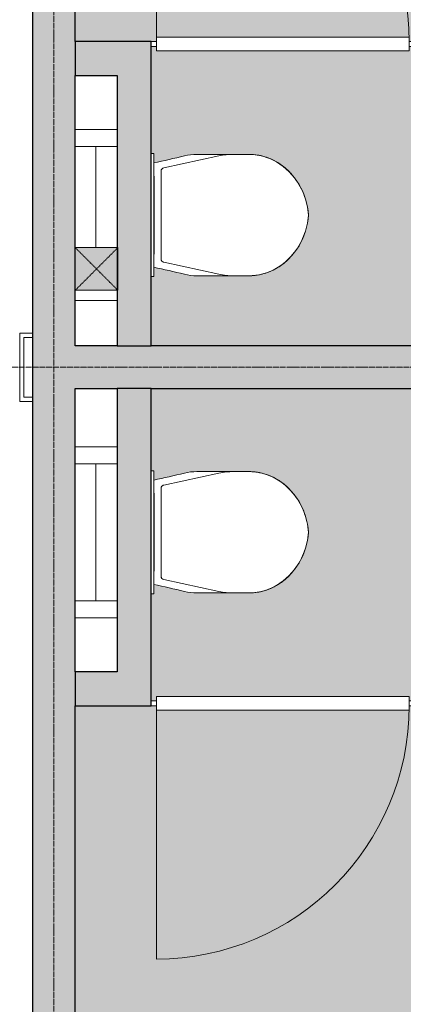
# Model space of a CAD drawing. Header units: millimetres. Extents: x -8912 to 113501, y 3237 to 48799.
# Tile 65 of 137: x 61314 to 62437, y 22237 to 25116. Entities that reach past the tile are written whole.
import ezdxf

# ---------------------------------------------------------------- set-up
doc = ezdxf.new("R2010")
doc.units = ezdxf.units.MM
for name, pattern in [('Hidden', [7.14375, 4.7625, -2.38125]), ('THO_hhidden', [2.5, 1.5, -1]), ('THO_stramienlijn', [20, 17, -1.5, 0, -1.5])]:
    doc.linetypes.add(name, pattern=pattern)
for name, color, linetype, lineweight in [('A-AREA-PATT', 7, 'Continuous', 13), ('A-DOOR', 7, 'Continuous', 13), ('A-GENM', 7, 'Continuous', 13), ('A-WALL', 7, 'Continuous', 25), ('A-WALL-PATT', 7, 'Continuous', 25), ('I-WALL', 7, 'Continuous', 18), ('P-SANR-FIXT', 7, 'Continuous', 13), ('S-COLS', 7, 'Continuous', 13), ('S-GRID', 7, 'Continuous', 13)]:
    doc.layers.add(name, color=color, linetype=linetype, lineweight=lineweight)

# ---------------------------------------------------------------- blocks, each defined once
blk = doc.blocks.new('NLRS_74_PF_UN_wandtoilet combinatie compleet hoog _950x2400_ 0l8atrse_gen_bcb - wandtoilet combinatie compleet hoog _950x2400_-V63-01 1e verdieping _plotview_')
at = {"layer": 'P-SANR-FIXT'}
for p, q in [((-250, -122.5), (-250, 0)), ((200, -122.5), (200, 0)), ((250, 0), (250, -122.5)), ((-95, -60), (150, -60)), ((200, -60), (150, -60)), ((-180, -222.5), (-180, -229.8)), ((-180, -229.8), (-170, -229.8)), ((-180, -229.8), (-179.7, -229.8)), ((170, -229.8), (-170, -229.8)), ((-114, -229.8), (-114, -231)), ((-84.4, -231), (-84.4, -229.8)), ((0.2, -231), (0.2, -229.8)), ((2.1, -229.8), (2.1, -231)), ((84.4, -229.8), (84.4, -231)), ((114, -229.8), (114, -231)), ((170, -229.8), (180, -229.8)), ((179.7, -229.8), (180, -229.8)), ((180, -229.8), (180, -222.5)), ((128.4, -251.5), (-128.4, -251.5)), ((-114, -231), (-84.4, -231)), ((0.2, -231), (-84.4, -231)), ((-0.1, -231), (2.1, -231)), ((84.4, -231), (2.1, -231)), ((84.4, -231), (114, -231)), ((-138.2, -259.4), (-173, -420.9)), ((173, -420.9), (138.2, -259.4)), ((-177.5, -355.9), (-177.5, -365.7)), ((-177.5, -365.7), (-177.5, -463)), ((177.5, -365.7), (177.5, -355.9)), ((177.5, -463), (177.5, -365.7)), ((-177.5, -463), (-177.5, -507)), ((177.5, -507), (177.5, -463))]:
    blk.add_line(p, q, dxfattribs=at)
at = {"layer": 'P-SANR-FIXT', "flags": 128}
for points in [[(-141.3, -610.2), (-145.3, -605), (-149.1, -599.6), (-152.7, -594.1), (-156.1, -588.4), (-159.2, -582.6), (-162.1, -576.7), (-164.8, -570.6), (-167.2, -564.5), (-169.4, -558.3), (-171.3, -551.9), (-172.9, -545.6), (-174.4, -539.1), (-175.5, -532.6), (-176.4, -526.1), (-177, -519.5), (-177.4, -512.9), (-177.5, -507.1)], [(177.5, -507.1), (177.4, -513.6), (177, -520.2), (176.3, -526.8), (175.4, -533.3), (174.2, -539.8), (172.8, -546.3), (171.1, -552.6), (169.1, -559), (166.9, -565.2), (164.5, -571.3), (161.8, -577.3), (158.9, -583.2), (155.7, -589), (152.3, -594.7), (148.7, -600.2), (144.8, -605.6), (141.3, -610.2)], [(-127.2, -625.8), (-132.2, -620.7), (-137, -615.3), (-141.3, -610.2)], [(0, -682.5), (-7.9, -681.9), (-15.8, -680.9), (-23.6, -679.7), (-31.3, -678.1), (-39, -676.2), (-46.6, -674), (-54.2, -671.5), (-61.6, -668.7), (-68.9, -665.7), (-76, -662.3), (-83.1, -658.6), (-89.9, -654.7), (-96.6, -650.5), (-103.2, -646), (-109.5, -641.3), (-115.7, -636.3), (-121.6, -631.1), (-127.2, -625.8)], [(127.2, -625.8), (121.4, -631.3), (115.5, -636.5), (109.3, -641.5), (102.9, -646.2), (96.4, -650.6), (89.7, -654.8), (82.8, -658.8), (75.8, -662.4), (68.6, -665.8), (61.3, -668.8), (53.9, -671.6), (46.4, -674.1), (38.7, -676.3), (31.1, -678.2), (23.3, -679.7), (15.5, -681), (7.6, -681.9), (0, -682.5)], [(141.3, -610.2), (136.6, -615.8), (131.8, -621.1), (127.2, -625.8)]]:
    blk.add_lwpolyline(points, dxfattribs=at)
at = {"layer": 'P-SANR-FIXT'}
for centre, radius, start, end in [((-2407.3, 232.6), 2301.5, 346.1105, 348.4085), ((2407.3, 232.6), 2301.5, 191.5915, 193.8895), ((-128.4, -261.5), 10, 90, 167.8308), ((-128.4, -261.5), 10, 141.8872, 167.8308), ((-128.4, -261.5), 10, 90, 128.9154), ((128.4, -261.5), 10, 12.1692, 90), ((128.4, -261.5), 10, 38.1128, 90), ((-27.5, -355.9), 150, 166.1105, 180), ((27.5, -355.9), 150, 0, 13.8895), ((22.5, -463), 200, 167.8308, 180), ((-22.5, -463), 200, 360, 12.1692), ((-12.5, -507), 165, 180.0039, 209.7886), ((-12.5, -507.1), 165, 180, 193.9933), ((12.4, -507), 165, 330.2114, 359.9961), ((12.5, -507.1), 165, 346.0067, 360), ((-12.5, -507.1), 165, 198.5148, 208.0124), ((12.5, -507.1), 165, 331.9876, 341.4852), ((10, -489.3), 193.4, 211.025, 267.0215), ((-12.5, -507.1), 165, 212.8597, 218.7063), ((-10.1, -489.3), 193.4, 272.9785, 328.975), ((12.5, -507.1), 165, 321.2937, 327.1403), ((-0.8, -497.7), 180, 218.7063, 225.4013), ((11.8, -484.9), 198, 225.4013, 229.9115), ((-11.8, -484.9), 198, 310.4702, 314.5987), ((0.8, -497.7), 180, 314.5987, 321.2937)]:
    blk.add_arc(centre, radius, start, end, dxfattribs=at)
blk = doc.blocks.new('NLRS_74_PF_UN_wandtoilet combinatie compleet hoog _950x2400_ 0l8atrse_gen_bcb - wandtoilet combinatie compleet hoog _950x2400_-V64-01 1e verdieping _plotview_')
at = {"layer": 'P-SANR-FIXT'}
for p, q in [((-177.5, 507), (-177.5, 463)), ((177.5, 463), (177.5, 507)), ((-177.5, 463), (-177.5, 365.7)), ((177.5, 365.7), (177.5, 463)), ((-173, 420.9), (-138.2, 259.4)), ((138.2, 259.4), (173, 420.9)), ((-177.5, 365.7), (-177.5, 355.9)), ((177.5, 355.9), (177.5, 365.7)), ((-128.4, 251.5), (128.4, 251.5)), ((-84.4, 231), (-114, 231)), ((-114, 231), (-114, 229.8)), ((-84.4, 231), (0.2, 231)), ((-84.4, 229.8), (-84.4, 231)), ((2.1, 231), (-0.1, 231)), ((0.2, 229.8), (0.2, 231)), ((2.1, 231), (84.4, 231)), ((2.1, 231), (2.1, 229.8)), ((114, 231), (84.4, 231)), ((84.4, 231), (84.4, 229.8)), ((114, 231), (114, 229.8)), ((-180, 229.8), (-180, 222.5)), ((-179.7, 229.8), (-180, 229.8)), ((-170, 229.8), (-180, 229.8)), ((-170, 229.8), (170, 229.8)), ((180, 229.8), (170, 229.8)), ((180, 229.8), (179.7, 229.8)), ((180, 222.5), (180, 229.8)), ((-250, 0), (-250, 122.5)), ((-200, 122.5), (-200, 0)), ((200, 0), (200, 122.5)), ((250, 122.5), (250, 0)), ((-200, 60), (-150, 60)), ((150, 60), (-150, 60)), ((150, 60), (200, 60))]:
    blk.add_line(p, q, dxfattribs=at)
at = {"layer": 'P-SANR-FIXT', "flags": 128}
for points in [[(-127.2, 625.8), (-121.4, 631.3), (-115.5, 636.5), (-109.3, 641.5), (-102.9, 646.2), (-96.4, 650.6), (-89.7, 654.8), (-82.8, 658.8), (-75.8, 662.4), (-68.6, 665.8), (-61.3, 668.8), (-53.9, 671.6), (-46.4, 674.1), (-38.8, 676.3), (-31.1, 678.2), (-23.3, 679.7), (-15.5, 681), (-7.6, 681.9), (0, 682.5)], [(0, 682.5), (7.9, 681.9), (15.8, 680.9), (23.6, 679.7), (31.3, 678.1), (39, 676.2), (46.6, 674), (54.2, 671.5), (61.6, 668.7), (68.9, 665.7), (76, 662.3), (83.1, 658.6), (89.9, 654.7), (96.6, 650.5), (103.2, 646), (109.5, 641.3), (115.7, 636.3), (121.6, 631.1), (127.2, 625.8)], [(-177.5, 507.1), (-177.4, 513.6), (-177, 520.2), (-176.3, 526.8), (-175.4, 533.3), (-174.2, 539.8), (-172.8, 546.3), (-171.1, 552.6), (-169.1, 559), (-166.9, 565.2), (-164.5, 571.3), (-161.8, 577.3), (-158.9, 583.2), (-155.7, 589), (-152.3, 594.7), (-148.7, 600.2), (-144.8, 605.6), (-141.3, 610.2)], [(-141.3, 610.2), (-136.7, 615.8), (-131.8, 621.1), (-127.2, 625.8)], [(127.2, 625.8), (132.2, 620.7), (137, 615.3), (141.3, 610.2)], [(141.3, 610.2), (145.3, 605), (149.1, 599.6), (152.7, 594.1), (156, 588.4), (159.2, 582.6), (162.1, 576.7), (164.8, 570.6), (167.2, 564.5), (169.3, 558.3), (171.3, 551.9), (172.9, 545.6), (174.4, 539.1), (175.5, 532.6), (176.4, 526.1), (177, 519.5), (177.4, 512.9), (177.5, 507.1)]]:
    blk.add_lwpolyline(points, dxfattribs=at)
at = {"layer": 'P-SANR-FIXT'}
for centre, radius, start, end in [((10, 489.3), 193.4, 92.9785, 148.975), ((-10.1, 489.3), 193.4, 31.025, 87.0215), ((11.8, 484.9), 198, 130.0885, 134.5987), ((-11.8, 484.9), 198, 45.4013, 49.9115), ((-12.5, 507.1), 165, 141.2937, 147.1403), ((-0.8, 497.7), 180, 134.5987, 141.2937), ((0.8, 497.7), 180, 38.7063, 45.4013), ((12.5, 507.1), 165, 32.8597, 38.7063), ((-12.5, 507), 165, 150.2114, 179.9961), ((-12.5, 507.1), 165, 151.9876, 161.4852), ((12.4, 507), 165, 0.0039, 29.7886), ((12.5, 507.1), 165, 18.5148, 28.0124), ((-12.5, 507.1), 165, 166.0067, 180), ((12.5, 507.1), 165, 360, 13.9933), ((22.5, 463), 200, 180, 192.1692), ((-22.5, 463), 200, 347.8308, 0), ((-27.5, 355.9), 150, 180, 193.8895), ((27.5, 355.9), 150, 346.1105, 360), ((-2407.3, -232.6), 2301.5, 11.5915, 13.8895), ((2407.3, -232.6), 2301.5, 166.1105, 168.4085), ((-128.4, 261.5), 10, 192.1692, 270), ((-128.4, 261.5), 10, 192.1692, 218.1128), ((128.4, 261.5), 10, 270, 347.8308), ((128.4, 261.5), 10, 270.9805, 347.8308), ((-128.4, 261.5), 10, 231.0846, 270)]:
    blk.add_arc(centre, radius, start, end, dxfattribs=at)
blk = doc.blocks.new('NLRS_32_DO_WB_ontwerp binnendeurkozijn hout 9p2jp60z_gen_bcb - ontwerp binnendeurkozijn hout-V171-01 1e verdieping _plotview_')
at = {"layer": 'A-DOOR'}
h = blk.add_hatch(dxfattribs=at)
h.set_pattern_fill('FP_174', color=256, style=0, pattern_type=2)
h.set_pattern_definition([(45, (-37969.636, -25045.25), (-45.25483, 45.25483), [])])
h.paths.add_polyline_path([(385, -7.5), (385, 7.5), (370, 7.5), (370, -7.5)])
for p, q in [((-370, 747.5), (-370, 7.5)), ((-370, 7.5), (-385, 7.5)), ((370, 20), (-370, 20)), ((-370, 20), (-370, -20)), ((-370, -7.5), (-370, 7.5)), ((370, -20), (370, 20)), ((385, 7.5), (370, 7.5)), ((370, 7.5), (370, -7.5)), ((-385, -7.5), (-370, -7.5)), ((-370, -20), (370, -20)), ((370, -7.5), (385, -7.5))]:
    blk.add_line(p, q, dxfattribs=at)
blk.add_arc((-370, 7.5), 740, 360, 90, dxfattribs=at)
blk = doc.blocks.new('NLRS_32_DO_WB_ontwerp binnendeurkozijn hout 9p2jp60z_gen_bcb - ontwerp binnendeurkozijn hout-V172-01 1e verdieping _plotview_')
at = {"layer": 'A-DOOR'}
h = blk.add_hatch(dxfattribs=at)
h.set_pattern_fill('FP_175', color=256, style=0, pattern_type=2)
h.set_pattern_definition([(45, (-37969.636, -23117.25), (-45.25483, 45.25483), [])])
h.paths.add_polyline_path([(-370, -7.5), (-370, 7.5), (-385, 7.5), (-385, -7.5)])
for p, q in [((-385, 7.5), (-370, 7.5)), ((-370, -20), (-370, 20)), ((-370, 20), (370, 20)), ((-370, 7.5), (-370, -7.5)), ((370, 20), (370, -20)), ((370, -7.5), (370, 7.5)), ((370, 7.5), (385, 7.5)), ((-370, -7.5), (-385, -7.5)), ((-370, -747.5), (-370, -7.5)), ((370, -20), (-370, -20)), ((385, -7.5), (370, -7.5))]:
    blk.add_line(p, q, dxfattribs=at)
blk.add_arc((-370, -7.5), 740, 270, 0, dxfattribs=at)
blk = doc.blocks.new('NLRS_33_GM_WPB_vloeropening schacht rechthoek_gen_tho - 125x125-2338696-01 1e verdieping _plotview_')
at = {"layer": 'A-GENM', "linetype": 'THO_hhidden', "true_color": 0xc8fac8}
blk.add_hatch(color=254, dxfattribs=at).paths.add_polyline_path([(125, -125), (125, 0), (0, 0), (0, -125)])
at = {"layer": 'A-GENM'}
for p, q in [((125, 0), (0, 0)), ((0, 0), (0, -125)), ((125, -125), (125, 0)), ((0, -125), (125, -125))]:
    blk.add_line(p, q, dxfattribs=at)
at = {"layer": 'A-GENM', "linetype": 'THO_hhidden'}
for p, q in [((0, 0), (0, -125)), ((125, 0), (0, 0)), ((0, 0), (125, -125)), ((0, -125), (125, 0)), ((125, -125), (125, 0)), ((0, -125), (125, -125))]:
    blk.add_line(p, q, dxfattribs=at)
blk = doc.blocks.new('NLRS_28_SCO_UN_koker_gen_bcb - K200_200_12_5-V221-01 1e verdieping _plotview_')
at = {"layer": 'S-COLS'}
for p, q in [((-100, 100), (-62.5, 100)), ((-100, -100), (-100, 100)), ((-87.5, 87.5), (-87.5, -87.5)), ((-62.5, 87.5), (-87.5, 87.5)), ((-62.5, -100), (-100, -100)), ((-87.5, -87.5), (-62.5, -87.5))]:
    blk.add_line(p, q, dxfattribs=at)

msp = doc.modelspace()

# ---------------------------------------------------------------- hatches: boundary and pattern name
at = {"layer": 'A-AREA-PATT', "true_color": 0xf1dadb}
h = msp.add_hatch(color=254, dxfattribs=at)
h.paths.add_polyline_path([(62356.1181943, 24162.5), (62671.5353158, 24162.5), (62671.5353158, 25037.7500608), (62454.0353158, 25037.7500608), (62454.0353158, 25025.2500608), (61714.0353158, 25025.2500608), (61714.0353158, 25037.7500608), (61699.0353158, 25037.7500608), (61699.0353158, 24724.6554128), (61706.3604629, 24723.6564086), (61706.3604629, 24697.7819448), (61772.1465128, 24712.2529157), (61814.2674233, 24721.3956375), (61842.2597875, 24722.4961545), (61989.0353158, 24721.880061), (62026.0014896, 24716.949411), (62065.5685189, 24700.6875608), (62077.4267188, 24692.1495132), (62086.7656977, 24686.2558636), (62102.7805851, 24671.6502374), (62131.7078016, 24634.4925494), (62151.497083, 24587.8212326), (62156.2283826, 24564.5433963), (62159.0314096, 24544.9712154), (62150.5834937, 24497.9407058), (62131.3300268, 24455.0158176), (62102.3741546, 24417.8169161), (62086.7656977, 24403.7364454), (62055.4105321, 24383.948805), (62020.4286914, 24371.6619034), (61983.5841439, 24367.4961545), (61814.2674233, 24368.5966715), (61788.4934069, 24373.7910193), (61723.4629277, 24388.6637124), (61706.3604629, 24392.2103643), (61706.3604629, 24365.3368963), (61699.0353158, 24365.3368963), (61699.0353158, 24162.5), (62023.4646293, 24162.5)])
h.paths.add_polyline_path([(63686.7324546, 24492.5), (63879.0353158, 24492.5), (63879.0353158, 25090.25), (63884.5353158, 25090.25), (63884.5353158, 25157.25), (63941.5353158, 25157.25), (63941.5353158, 26057.25), (63884.5353158, 26057.25), (63884.5353158, 26124.25), (63879.0353158, 26124.25), (63879.0353158, 26725.0112859), (63854.0353158, 26725.0112859), (63854.0353158, 26712.5112859), (63114.0353158, 26712.5112859), (63114.0353158, 26725.0112859), (63054.0353158, 26725.0112859), (63054.0353158, 26712.5112859), (62314.0353158, 26712.5112859), (62314.0353158, 26725.0112859), (62244.0353158, 26725.0112859), (62244.0353158, 26712.5112859), (61504.0353158, 26712.5112859), (61504.0353158, 26725.0112859), (61476.5353158, 26725.0112859), (61476.5353158, 25052.7500608), (61714.0353158, 25052.7500608), (61714.0353158, 25065.2500608), (62454.0353158, 25065.2500608), (62454.0353158, 25052.7500608), (62796.5353158, 25052.7500608), (62796.5353158, 24492.5), (63026.5115633, 24493.1312865), (63020.2727098, 24583.8713926), (63020.9271268, 24704.4532717), (63024.1918134, 24756.6671056), (63026.5140644, 24780.0714643), (63032.5746638, 24803.5460674), (63047.1585577, 24829.8550402), (63069.2433878, 24852.8808779), (63076.9736306, 24859.0425366), (63084.7423943, 24863.7763156), (63089.6792159, 24866.2173561), (63108.5746515, 24874.4646792), (63139.02527, 24879.7719563), (63316.4558673, 24884.6922156), (63386.0593033, 24882.9613703), (63416.0247636, 24881.2295491), (63454.6102264, 24878.9592666), (63485.0254053, 24872.4714829), (63513.0350342, 24857.3893893), (63530.0158274, 24842.4828832), (63546.620111, 24821.0461288), (63557.5673464, 24797.0533235), (63563.3413969, 24766.8236907), (63568.6438999, 24652.0463062), (63567.551467, 24581.8240829), (63562.3296194, 24492.5), (63568.7800096, 24492.5)])
h.paths.add_polyline_path([(63046.6630013, 24829.303047), (63054.1941443, 24838.6732556), (63047.1147001, 24829.8550402)])
h.paths.add_polyline_path([(63879.0353158, 26740.0112859), (63879.0353158, 27740.0112859), (63657.0949277, 27740.0112859), (63656.0959235, 27732.6861388), (63630.2214597, 27732.6861388), (63644.6924306, 27666.900089), (63653.8351524, 27624.7791784), (63654.9356694, 27590.8975237), (63654.3195759, 27450.0112859), (63649.3889259, 27413.0451121), (63633.1270757, 27373.4780828), (63627.6620703, 27366.4893746), (63618.6953785, 27352.280904), (63604.0897523, 27336.2660166), (63566.9320643, 27307.3388001), (63520.2607475, 27287.5495188), (63496.9829112, 27282.8182192), (63477.4107303, 27280.0151922), (63430.3802207, 27288.463108), (63387.4553325, 27307.7165749), (63350.256431, 27336.6724471), (63336.1759603, 27352.280904), (63316.3883199, 27383.6360696), (63304.1014183, 27418.6179103), (63299.9356694, 27455.4624578), (63301.0361864, 27624.7791784), (63306.2305342, 27650.5531948), (63321.1032273, 27715.5836741), (63324.6498792, 27732.6861388), (63297.7764112, 27732.6861388), (63297.7764112, 27740.0112859), (63086.5353158, 27740.0112859), (63086.5353158, 26740.0112859), (63114.0353158, 26740.0112859), (63114.0353158, 26752.5112859), (63854.0353158, 26752.5112859), (63854.0353158, 26740.0112859), (63869.0353158, 26740.0112859)])
h.paths.add_polyline_path([(61504.0353158, 26740.0112859), (61504.0353158, 26752.5112859), (62244.0353158, 26752.5112859), (62244.0353158, 26740.0112859), (62271.5353158, 26740.0112859), (62271.5353158, 27740.0112859), (62057.0949277, 27740.0112859), (62056.0959235, 27732.6861388), (62030.2214597, 27732.6861388), (62044.6924306, 27666.900089), (62053.8351524, 27624.7791784), (62054.9356694, 27590.8975237), (62054.3195759, 27450.0112859), (62049.3889259, 27413.0451121), (62033.1270757, 27373.4780828), (62023.4646293, 27359.8381793), (62018.6953785, 27352.280904), (62004.0897523, 27336.2660166), (61966.9320643, 27307.3388001), (61920.2607475, 27287.5495188), (61896.9829112, 27282.8182192), (61877.4107303, 27280.0151922), (61830.3802207, 27288.463108), (61787.4553325, 27307.7165749), (61750.256431, 27336.6724471), (61736.1759603, 27352.280904), (61716.3883199, 27383.6360696), (61703.9167648, 27420.2509969), (61699.9356694, 27455.4624578), (61701.0361864, 27624.7791784), (61706.2305342, 27650.5531948), (61721.1032273, 27715.5836741), (61724.6498792, 27732.6861388), (61697.7764112, 27732.6861388), (61697.7764112, 27740.0112859), (61476.5353158, 27740.0112859), (61476.5353158, 26740.0112859), (61489.0353158, 26740.0112859)])
h.paths.add_polyline_path([(62314.0353158, 26740.0112859), (62314.0353158, 26752.5112859), (63054.0353158, 26752.5112859), (63054.0353158, 26740.0112859), (63071.5353158, 26740.0112859), (63071.5353158, 27740.0112859), (62857.0949277, 27740.0112859), (62856.0959235, 27732.6861388), (62830.2214597, 27732.6861388), (62844.6924306, 27666.900089), (62853.8351524, 27624.7791784), (62854.9356694, 27590.8975237), (62854.3195759, 27450.0112859), (62849.3889259, 27413.0451121), (62833.1270757, 27373.4780828), (62827.6620703, 27366.4893746), (62818.6953785, 27352.280904), (62804.0897523, 27336.2660166), (62766.9320643, 27307.3388001), (62720.2607475, 27287.5495188), (62702.0805327, 27283.5502244), (62677.4107303, 27280.0151922), (62630.3802207, 27288.463108), (62587.4553325, 27307.7165749), (62550.256431, 27336.6724471), (62536.1759603, 27352.280904), (62516.3883199, 27383.6360696), (62504.1014183, 27418.6179103), (62499.9356694, 27455.4624578), (62501.0361864, 27624.7791784), (62506.2305342, 27650.5531948), (62522.4449769, 27722.0537832), (62524.6498792, 27732.6861388), (62497.7764112, 27732.6861388), (62497.7764112, 27740.0112859), (62286.5353158, 27740.0112859), (62286.5353158, 26740.0112859), (62299.0353158, 26740.0112859)])
h.paths.add_polyline_path([(62356.1181943, 27840.0112859), (62427.4395757, 27840.0112859), (62427.4395757, 27962.5112859), (62477.4395757, 27962.5112859), (62477.4395757, 27902.5112859), (62877.4395757, 27902.5112859), (62877.4395757, 27962.5112859), (62927.4395757, 27962.5112859), (62927.4395757, 27840.0112859), (63227.4395757, 27840.0112859), (63227.4395757, 27962.5112859), (63277.4395757, 27962.5112859), (63277.4395757, 27902.5112859), (63677.4395757, 27902.5112859), (63677.4395757, 27962.5112859), (63727.4395757, 27962.5112859), (63727.4395757, 27840.0112859), (63879.0353158, 27840.0112859), (63879.0353158, 28037.5), (61514.0353158, 28037.5), (61514.0353158, 28000.0208799), (61476.5353158, 28000.0208799), (61476.5353158, 27962.5000608), (61601.5353158, 27962.5000608), (61601.5353158, 27840.0112859), (61627.4395757, 27840.0112859), (61627.4395757, 27962.5112859), (61677.4395757, 27962.5112859), (61677.4395757, 27902.5112859), (62077.4395757, 27902.5112859), (62077.4395757, 27962.5112859), (62127.4395757, 27962.5112859), (62127.4395757, 27840.0112859), (62286.5353158, 27840.0112859)])
h.paths.add_polyline_path([(61501.5353158, 28012.5208799), (61501.5353158, 28037.5), (61476.5353158, 28037.5), (61476.5353158, 28012.5208799)])
h = msp.add_hatch(color=254, dxfattribs=at)
h.paths.add_polyline_path([(63686.7324546, 20162.5), (63879.0353158, 20162.5), (63879.0353158, 20322.4887749), (63727.4395757, 20322.4887749), (63727.4395757, 20199.9887749), (63677.4395757, 20199.9887749), (63677.4395757, 20259.9887749), (63277.4395757, 20259.9887749), (63277.4395757, 20199.9887749), (63227.4395757, 20199.9887749), (63227.4395757, 20322.4887749), (62927.4395757, 20322.4887749), (62927.4395757, 20199.9887749), (62877.4395757, 20199.9887749), (62877.4395757, 20259.9887749), (62477.4395757, 20259.9887749), (62477.4395757, 20199.9887749), (62427.4395757, 20199.9887749), (62427.4395757, 20322.4887749), (62127.4395757, 20322.4887749), (62127.4395757, 20199.9887749), (62077.4395757, 20199.9887749), (62077.4395757, 20259.9887749), (61677.4395757, 20259.9887749), (61677.4395757, 20199.9887749), (61627.4395757, 20199.9887749), (61627.4395757, 20322.4887749), (61601.5353158, 20322.4887749), (61601.5353158, 20200), (61514.0353158, 20200), (61514.0353158, 20162.5), (63677.4395757, 20162.5)])
h.paths.add_polyline_path([(61501.5353158, 20162.5), (61501.5353158, 20187.532105), (61476.5353158, 20187.532105), (61476.5353158, 20162.5)])
h.paths.add_polyline_path([(63297.7764112, 20422.4887749), (63298.7754154, 20429.813922), (63324.6498792, 20429.813922), (63310.1789083, 20495.5999718), (63301.0361864, 20537.7208823), (63299.9356694, 20565.7132465), (63300.5517629, 20712.4887749), (63305.4824129, 20749.4549487), (63321.7442632, 20789.021978), (63327.2092685, 20796.0106862), (63336.1759603, 20810.2191568), (63350.7815865, 20826.2340442), (63387.9392745, 20855.1612607), (63434.5131528, 20874.9333994), (63447.6714792, 20877.8267699), (63477.4628722, 20882.4848686), (63507.1998596, 20878.1544534), (63528.4792863, 20872.2632073), (63538.6632117, 20868.2439193), (63571.0485271, 20851.9478671), (63604.6149079, 20825.8276136), (63618.6953785, 20810.2191568), (63638.483019, 20778.8639912), (63650.954574, 20742.2490638), (63654.9356695, 20705.4489616), (63653.8351524, 20537.7208823), (63648.6408047, 20511.946866), (63633.7681115, 20446.9163867), (63630.2214597, 20429.813922), (63657.0949277, 20429.813922), (63657.0949277, 20422.4887749), (63879.0353158, 20422.4887749), (63879.0353158, 21422.4887749), (63854.0353158, 21422.4887749), (63854.0353158, 21409.9887749), (63114.0353158, 21409.9887749), (63114.0353158, 21422.4887749), (63086.5353158, 21422.4887749), (63086.5353158, 20422.4887749), (63187.752107, 20422.4887749)])
h.paths.add_polyline_path([(62057.0949277, 20422.4887749), (62271.5353158, 20422.4887749), (62271.5353158, 21422.4887749), (62244.0353158, 21422.4887749), (62244.0353158, 21409.9887749), (61504.0353158, 21409.9887749), (61504.0353158, 21422.4887749), (61476.5353158, 21422.4887749), (61476.5353158, 20422.4887749), (61697.7764112, 20422.4887749), (61698.7754154, 20429.813922), (61724.6498792, 20429.813922), (61710.1789083, 20495.5999718), (61701.0064306, 20538.2112667), (61699.9356694, 20565.7132465), (61700.5517629, 20712.4887749), (61705.4824129, 20749.4549487), (61721.7442632, 20789.021978), (61727.2092685, 20796.0106862), (61736.1759603, 20810.2191568), (61750.7815865, 20826.2340442), (61787.9392745, 20855.1612607), (61834.5131528, 20874.9333994), (61847.6714792, 20877.8267699), (61877.4628722, 20882.4848686), (61907.1998596, 20878.1544534), (61928.4792863, 20872.2632073), (61938.6632117, 20868.2439193), (61971.0485271, 20851.9478671), (62004.6149079, 20825.8276136), (62018.6953785, 20810.2191568), (62038.483019, 20778.8639912), (62050.7699205, 20743.8821505), (62054.9356695, 20707.037603), (62053.8351524, 20537.7208823), (62048.6408047, 20511.946866), (62033.7681115, 20446.9163867), (62030.2214597, 20429.813922), (62057.0949277, 20429.813922)])
h.paths.add_polyline_path([(63021.4253245, 20422.4887749), (63071.5353158, 20422.4887749), (63071.5353158, 21422.4887749), (63054.0353158, 21422.4887749), (63054.0353158, 21409.9887749), (62314.0353158, 21409.9887749), (62314.0353158, 21422.4887749), (62286.5353158, 21422.4887749), (62286.5353158, 20422.4887749), (62497.7764112, 20422.4887749), (62498.7754154, 20429.813922), (62524.6498792, 20429.813922), (62510.1789083, 20495.5999718), (62501.0361864, 20537.7208823), (62499.9356694, 20565.7132465), (62500.5517629, 20712.4887749), (62505.4824129, 20749.4549487), (62522.4449769, 20789.9180583), (62527.2092685, 20796.0106862), (62536.1759603, 20810.2191568), (62550.7815865, 20826.2340442), (62587.9392745, 20855.1612607), (62634.5131528, 20874.9333994), (62647.6714792, 20877.8267699), (62677.4628722, 20882.4848686), (62716.4147035, 20875.8939989), (62728.4792863, 20872.2632073), (62738.6632117, 20868.2439193), (62771.0485271, 20851.9478671), (62804.6149079, 20825.8276136), (62818.6953785, 20810.2191568), (62838.483019, 20778.8639912), (62850.954574, 20742.2490638), (62854.9356695, 20705.4489616), (62853.8351524, 20537.7208823), (62848.6408047, 20511.946866), (62833.7681115, 20446.9163867), (62830.2214597, 20429.813922), (62857.0949277, 20429.813922), (62857.0949277, 20422.4887749), (62928.3174637, 20422.4887749)])
h.paths.add_polyline_path([(61504.0353158, 21437.4887749), (61504.0353158, 21449.9887749), (62244.0353158, 21449.9887749), (62244.0353158, 21437.4887749), (62314.0353158, 21437.4887749), (62314.0353158, 21449.9887749), (63054.0353158, 21449.9887749), (63054.0353158, 21437.4887749), (63114.0353158, 21437.4887749), (63114.0353158, 21449.9887749), (63854.0353158, 21449.9887749), (63854.0353158, 21437.4887749), (63879.0353158, 21437.4887749), (63879.0353158, 22073.5), (63884.5353158, 22073.5), (63884.5353158, 22140.5), (63941.5353158, 22140.5), (63941.5353158, 23040.5), (63884.5353158, 23040.5), (63884.5353158, 23107.5), (63879.0353158, 23107.5), (63879.0353158, 23707.5), (63557.9150642, 23707.5), (63567.2501073, 23589.4217751), (63567.8937806, 23480.7376478), (63561.576385, 23382.6871092), (63554.7533407, 23357.7120555), (63541.3386618, 23333.288904), (63517.2591597, 23308.4569524), (63504.0325745, 23299.1926017), (63478.8599564, 23288.1337774), (63449.173329, 23282.939381), (63388.040732, 23279.7244694), (63369.0628144, 23278.9536892), (63315.1441106, 23277.8552986), (63296.4820403, 23277.5000634), (63275.9619806, 23277.8900441), (63126.9334781, 23284.1667759), (63100.8804662, 23290.9228872), (63076.6870297, 23303.7111557), (63048.9485911, 23329.8089088), (63039.3076797, 23345.6636591), (63030.7233562, 23364.300858), (63024.7483145, 23395.4588912), (63019.2109694, 23518.1752653), (63019.8141017, 23549.5031804), (63025.081449, 23654.6338665), (63026.5115633, 23669.3687743), (63028.8443776, 23707.5), (62796.5353158, 23707.5), (62796.3139262, 23107.5), (62671.5353158, 23107.5), (62671.5353158, 23109.75), (62454.0353158, 23109.75), (62454.0353158, 23097.25), (61714.0353158, 23097.25), (61714.0353158, 23109.75), (61476.5353158, 23109.75), (61476.5353158, 21437.4887749), (61489.0353158, 21437.4887749)])
h.paths.add_polyline_path([(62469.0353158, 23124.75), (62671.5353158, 23124.75), (62671.5353158, 24037.5), (61699.0353158, 24037.5), (61699.0353158, 23797.1631645), (61706.3604629, 23796.1641603), (61706.3604629, 23770.2896965), (61772.1465128, 23784.7606674), (61814.2674233, 23793.9033892), (61847.9102634, 23795.0039062), (61989.0353158, 23794.3878128), (62026.0014896, 23789.4571628), (62065.5685189, 23773.1953125), (62077.4267188, 23764.6572649), (62086.7656977, 23758.7636154), (62102.7805851, 23744.1579891), (62131.7078016, 23707.0003011), (62151.4799403, 23660.4264229), (62154.3733109, 23647.2680964), (62159.0314096, 23617.4767035), (62154.7009943, 23587.7397161), (62148.8097483, 23566.4602894), (62144.7904602, 23556.2763639), (62131.3300268, 23527.5235694), (62100.9142059, 23488.9281675), (62086.7656977, 23476.2441971), (62055.4105321, 23456.4565567), (62020.4286914, 23444.1696551), (61983.5841439, 23440.0039061), (61814.2674233, 23441.1044233), (61788.4934069, 23446.298771), (61723.4629277, 23461.1714641), (61706.3604629, 23464.718116), (61706.3604629, 23437.844648), (61699.0353158, 23437.844648), (61699.0353158, 23124.75), (61714.0353158, 23124.75), (61714.0353158, 23137.25), (62454.0353158, 23137.25), (62454.0353158, 23124.75)])
at = {"layer": 'A-WALL-PATT', "lineweight": 18, "true_color": 0xafafaf}
h = msp.add_hatch(color=253, dxfattribs=at)
h.paths.add_polyline_path([(61476.5353158, 20037.4999392), (61476.5353158, 20187.532105), (61351.5353158, 20187.532105), (61351.5353158, 20037.4999392), (61358.1574991, 20037.4999392)])
h.paths.add_polyline_path([(61366.0472321, 20200.032105), (61476.5353158, 20200.032105), (61476.5353158, 28000.0208799), (61351.5353158, 28000.0208799), (61351.5353158, 20200.032105), (61358.1574991, 20200.032105)])
h.paths.add_polyline_path([(61364.5770808, 28012.5208799), (61476.5353158, 28012.5208799), (61476.5353158, 28162.5), (61351.5353158, 28162.5), (61351.5353158, 28012.5208799), (61358.1574991, 28012.5208799)])
for points in [[(61599.0353158, 24952.7500608), (61699.0353158, 24952.7500608), (61699.0353158, 25052.7500608), (61476.5353158, 25052.7500608), (61476.5353158, 24952.7500608)], [(61699.0353158, 24162.5), (61699.0353158, 24952.7500608), (61599.0353158, 24952.7500608), (61599.0353158, 24162.5), (61690.8110642, 24162.5)], [(62671.5353158, 24037.5), (62671.5353158, 24162.5), (61476.5353158, 24162.5), (61476.5353158, 24037.5), (62356.1181943, 24037.5)], [(61690.8110642, 23209.75), (61699.0353158, 23209.75), (61699.0353158, 24037.5), (61599.0353158, 24037.5), (61599.0353158, 23209.75)], [(61690.8110642, 23109.75), (61699.0353158, 23109.75), (61699.0353158, 23209.75), (61476.5353158, 23209.75), (61476.5353158, 23109.75), (61599.0353158, 23109.75)]]:
    msp.add_hatch(color=253, dxfattribs=at).paths.add_polyline_path(points)

# ---------------------------------------------------------------- linework, layer by layer
at = {"layer": 'A-WALL'}
for p, q in [((61476.5353158, 25052.7500608), (61476.5353158, 24952.7500608)), ((61599.0353158, 24162.5), (61699.0353158, 24162.5)), ((61699.0353158, 24037.5), (61599.0353158, 24037.5)), ((61476.5353158, 23209.75), (61476.5353158, 23109.75))]:
    msp.add_line(p, q, dxfattribs=at)
at = {"layer": 'I-WALL', "lineweight": 25}
for p, q in [((61351.5353158, 28000.0208799), (61351.5353158, 20200.032105)), ((61476.5353158, 25052.7500608), (61476.5353158, 26725.0112859)), ((61699.0353158, 25052.7500608), (61476.5353158, 25052.7500608)), ((61699.0353158, 24162.5), (61699.0353158, 25052.7500608)), ((61476.5353158, 24162.5), (61476.5353158, 24952.7500608)), ((61476.5353158, 24952.7500608), (61599.0353158, 24952.7500608)), ((61599.0353158, 24952.7500608), (61599.0353158, 24162.5)), ((61599.0353158, 24162.5), (61476.5353158, 24162.5)), ((62671.5353158, 24162.5), (61699.0353158, 24162.5)), ((61476.5353158, 23209.75), (61476.5353158, 24037.5)), ((61476.5353158, 24037.5), (61599.0353158, 24037.5)), ((61599.0353158, 24037.5), (61599.0353158, 23209.75)), ((61699.0353158, 24037.5), (62671.5353158, 24037.5)), ((61699.0353158, 23109.75), (61699.0353158, 24037.5)), ((61599.0353158, 23209.75), (61476.5353158, 23209.75)), ((61476.5353158, 21437.4887749), (61476.5353158, 23109.75)), ((61476.5353158, 23109.75), (61699.0353158, 23109.75))]:
    msp.add_line(p, q, dxfattribs=at)
at = {"layer": 'S-GRID', "color": 5, "linetype": 'THO_stramienlijn', "true_color": 0x0000ff}
for p, q in [((61414.0353158, 4950), (61414.0353158, 42050)), ((22619.0885135, 24100), (107144.8050682, 24100))]:
    msp.add_line(p, q, dxfattribs=at)

# ---------------------------------------------------------------- block references
at = {"layer": 'A-DOOR'}
for name, p in [('NLRS_32_DO_WB_ontwerp binnendeurkozijn hout 9p2jp60z_gen_bcb - ontwerp binnendeurkozijn hout-V171-01 1e verdieping _plotview_', (62084.0353158, 25045.2500608)), ('NLRS_32_DO_WB_ontwerp binnendeurkozijn hout 9p2jp60z_gen_bcb - ontwerp binnendeurkozijn hout-V172-01 1e verdieping _plotview_', (62084.0353158, 23117.25))]:
    msp.add_blockref(name, p, dxfattribs=at)
at = {"layer": 'A-GENM', "linetype": 'THO_hhidden'}
msp.add_blockref('NLRS_33_GM_WPB_vloeropening schacht rechthoek_gen_tho - 125x125-2338696-01 1e verdieping _plotview_', (61476.5353158, 24450), dxfattribs=at)
at = {"layer": 'P-SANR-FIXT'}
for name, p, rotation in [('NLRS_74_PF_UN_wandtoilet combinatie compleet hoog _950x2400_ 0l8atrse_gen_bcb - wandtoilet combinatie compleet hoog _950x2400_-V63-01 1e verdieping _plotview_', (61476.5353158, 24545.0000608), 89.9999999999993), ('NLRS_74_PF_UN_wandtoilet combinatie compleet hoog _950x2400_ 0l8atrse_gen_bcb - wandtoilet combinatie compleet hoog _950x2400_-V64-01 1e verdieping _plotview_', (61476.5353158, 23617.5), 270.0000000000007)]:
    msp.add_blockref(name, p, dxfattribs=dict(at, rotation=rotation))
at = {"layer": 'S-COLS', "linetype": 'Hidden'}
msp.add_blockref('NLRS_28_SCO_UN_koker_gen_bcb - K200_200_12_5-V221-01 1e verdieping _plotview_', (61414.0353158, 24100.0000608), dxfattribs=at)

doc.saveas('drawing.dxf')
